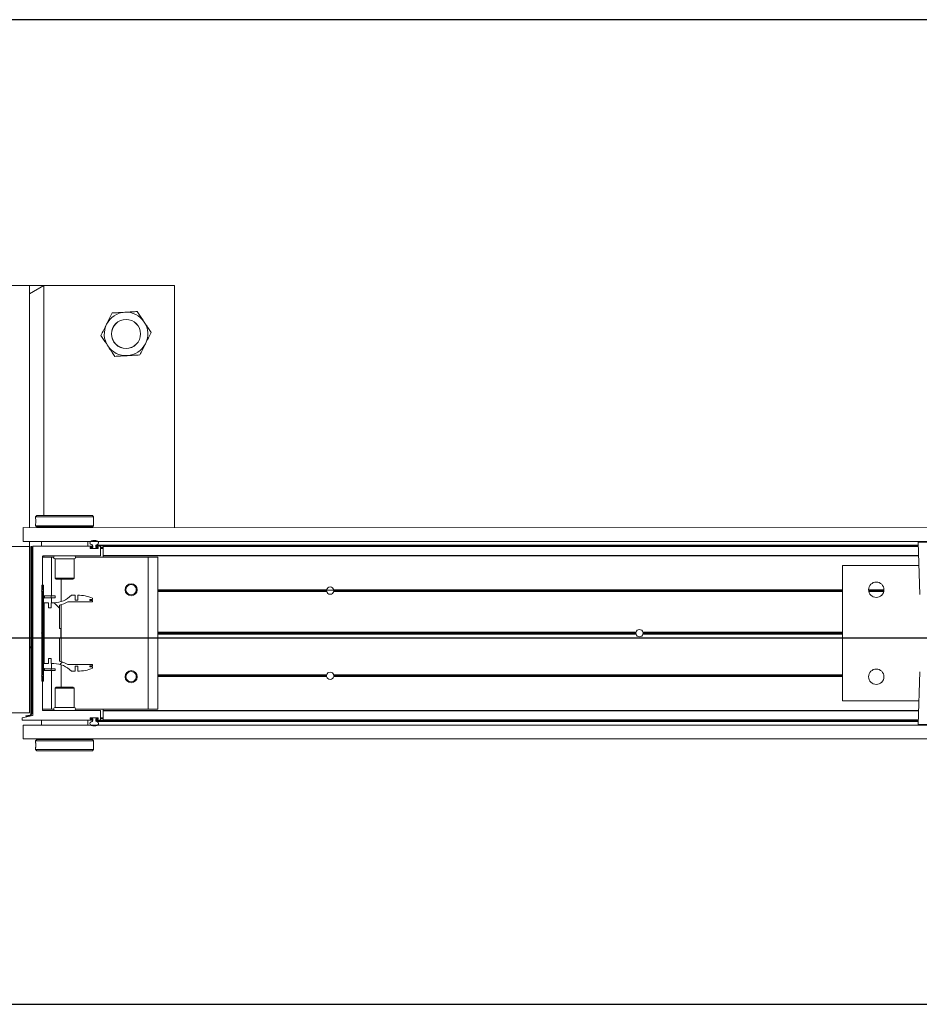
# Model space of a CAD drawing. Header units: feet. Extents: x 0 to 152508, y 0 to 59424.
# Tile 115 of 122: x 152357.22 to 152359.16, y 59421.09 to 59423.21. Entities that reach past the tile are written whole.
import ezdxf

# ---------------------------------------------------------------- set-up
doc = ezdxf.new("R2010")
doc.units = ezdxf.units.FT
doc.header["$LTSCALE"] = 0.05
doc.header["$MEASUREMENT"] = 0
for name, color, linetype, lineweight in [('Bridge plan$0$BR_P_Rail_Object', 251, 'Continuous', 30), ('Bridge plan$0$DR_P_Underdrain', 252, 'Continuous', 13), ('Bridge plan$0$SC_Scratch7', 252, 'Continuous', 0)]:
    doc.layers.add(name, color=color, linetype=linetype, lineweight=lineweight)

# ---------------------------------------------------------------- blocks, each defined once
blk = doc.blocks.new('Bridge plan$0$HIGH ST SCREENWALL_13 PANEL PLAN_2')
at = {"layer": 'Bridge plan$0$SC_Scratch7', "lineweight": 0}
h = blk.add_hatch(dxfattribs=at)
h.set_pattern_fill('ANSI31', color=256, scale=0.01, style=0, pattern_type=2)
h.set_pattern_definition([(44.99814199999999, (-33.95950515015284, -14.22361163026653), (-0.08838530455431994, 0.08839103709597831), [])])
h.paths.add_polyline_path([(-28.34556957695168, -0.1417565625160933, -0.3639702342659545), (-28.3476355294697, -0.1442185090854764), (-28.35617515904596, -0.1457239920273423), (-28.35588579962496, -0.1473653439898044), (-28.34734617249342, -0.1458598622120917, 0.3639702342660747), (-28.34390291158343, -0.1417566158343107), (-28.34389120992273, 0.2189973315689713), (-28.34555787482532, 0.2189973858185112)])
h = blk.add_hatch(dxfattribs=at)
h.set_pattern_fill('ANSI31', color=256, scale=0.01, style=0, pattern_type=2)
h.set_pattern_definition([(44.99814199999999, (-33.96843601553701, -14.22083327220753), (-0.08838530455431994, 0.08839103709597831), [])])
h.paths.add_polyline_path([(-28.31837982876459, -0.07085708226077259), (-28.31837313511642, 0.1355175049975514), (-28.32212312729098, 0.1355176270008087), (-28.32212982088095, -0.07085696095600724)])
h = blk.add_hatch(dxfattribs=at)
h.set_pattern_fill('ANSI38', color=256, scale=0.01, style=0, pattern_type=2)
h.set_pattern_definition([(44.99814199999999, (-33.86855822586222, -14.2249387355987), (-0.08838530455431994, 0.08839103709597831), []), (134.998142, (-33.86855822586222, -14.2249387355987), (-0.2651616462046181, 0.0883967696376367), [0.31249937, -0.18749962])])
h.paths.add_polyline_path([(-28.30730353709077, 0.08698853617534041), (-28.30730318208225, 0.09794652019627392), (-28.31691602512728, 0.09794683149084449), (-28.31692028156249, -0.03328650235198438), (-28.30730743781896, -0.03328681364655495), (-28.3073070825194, -0.02232883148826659), (-28.3016640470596, -0.02232901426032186), (-28.30166440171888, -0.0332869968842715), (-28.29602137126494, -0.03328717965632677, -0.2061892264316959), (-28.25839074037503, -0.0494957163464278), (-28.25035269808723, -0.04949597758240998), (-28.25035234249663, -0.03853799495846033), (-28.24477492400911, -0.03853817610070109), (-28.24477527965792, -0.04949615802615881, 0.09842250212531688), (-28.21275413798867, -0.04313238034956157), (-28.21275405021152, -0.04042569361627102), (-28.21848787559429, -0.04042550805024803), (-28.218487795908, -0.03796488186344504), (-28.21275397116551, -0.03796506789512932), (-28.21275388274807, -0.03525838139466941), (-28.26564464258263, -0.03525666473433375, 0.0857050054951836), (-28.28411177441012, -0.02795414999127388), (-28.28411013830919, 0.0224866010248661), (-28.28082930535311, 0.02248649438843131), (-28.28082866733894, 0.04217149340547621), (-28.28410949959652, 0.04217160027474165), (-28.28410786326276, 0.0926123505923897, 0.0857050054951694), (-28.26564025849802, 0.09991366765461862), (-28.21274949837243, 0.09991195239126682), (-28.21274941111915, 0.1026186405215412), (-28.21848323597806, 0.1026188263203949), (-28.21848315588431, 0.105079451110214), (-28.2127493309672, 0.1050792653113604), (-28.21274924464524, 0.1077859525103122, 0.09842250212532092), (-28.24476997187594, 0.1141518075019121), (-28.24477032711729, 0.1031938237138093), (-28.25034774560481, 0.1031940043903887), (-28.25034738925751, 0.1141519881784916), (-28.25838543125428, 0.1141522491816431, -0.2061892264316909), (-28.29601711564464, 0.09794615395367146), (-28.30166014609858, 0.09794633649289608), (-28.30166050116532, 0.08698835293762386)])
for p, q in [((-28.03637358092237, 0.7814862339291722), (-28.70303891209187, 0.7815078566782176)), ((-28.34887295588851, 0.7814963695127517), (-28.39053953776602, 0.7814977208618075)), ((-28.34887295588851, 0.7814963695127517), (-28.34888987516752, 0.2598307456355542)), ((-28.34887295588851, 0.7814963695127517), (-28.34887352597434, 0.7639182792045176)), ((-28.34887352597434, 0.7639182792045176), (-28.31762301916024, 0.7814953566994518)), ((-28.31762301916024, 0.7814953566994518), (-28.34887295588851, 0.7814963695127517)), ((-28.31762301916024, 0.7814953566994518), (-28.31763910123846, 0.2856662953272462)), ((-28.03639050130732, 0.2598206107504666), (-28.03637358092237, 0.7814862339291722)), ((-28.33545164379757, 0.2831668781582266), (-28.33545174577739, 0.2800390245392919)), ((-28.3329515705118, 0.285666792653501), (-28.33545164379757, 0.2831668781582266)), ((-28.33545164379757, 0.2831668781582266), (-28.21045189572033, 0.283162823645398)), ((-28.3329515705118, 0.285666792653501), (-28.21295181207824, 0.2856628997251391)), ((-28.21045189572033, 0.283162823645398), (-28.21295181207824, 0.2856628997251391)), ((-28.21045199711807, 0.2800337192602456), (-28.21045189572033, 0.283162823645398)), ((-28.36191068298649, 0.2598311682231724), (-28.3619116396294, 0.2303312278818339)), ((-28.36191068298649, 0.2598311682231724), (-24.37233533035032, 0.2597017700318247)), ((-28.33545216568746, 0.2670994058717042), (-28.33545226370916, 0.264052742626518)), ((-28.33545226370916, 0.264052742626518), (-28.33295235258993, 0.2615526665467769)), ((-28.33545226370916, 0.264052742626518), (-28.21045251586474, 0.2640486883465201)), ((-28.33295235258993, 0.2615526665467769), (-28.21295259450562, 0.2615487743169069)), ((-28.32920236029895, 0.2615525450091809), (-28.32920241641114, 0.2598301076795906)), ((-28.21670263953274, 0.259826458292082), (-28.21670258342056, 0.2615488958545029)), ((-28.21295259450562, 0.2615487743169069), (-28.21045251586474, 0.2640486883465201)), ((-28.21078593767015, 0.2739683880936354), (-28.2107752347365, 0.2721592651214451)), ((-28.21045251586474, 0.2640486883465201), (-28.2104524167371, 0.2670978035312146)), ((-28.34889120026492, 0.2189974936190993), (-28.39055778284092, 0.218998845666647)), ((-28.3619116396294, 0.2303312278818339), (-24.37233628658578, 0.2302018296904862)), ((-28.34890282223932, -0.1393351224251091), (-28.34889120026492, 0.2189974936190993)), ((-28.34889083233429, 0.230330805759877), (-28.34889120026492, 0.2189974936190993)), ((-28.34555787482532, 0.2189973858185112), (-28.34556957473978, -0.1417565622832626)), ((-28.34555787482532, 0.2189973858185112), (-28.34389120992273, 0.2189973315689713)), ((-28.34389120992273, 0.2189973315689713), (-28.34390291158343, -0.1417566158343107)), ((-28.3410787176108, 0.2190103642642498), (-28.34109051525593, -0.1447520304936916)), ((-28.21377415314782, 0.2198264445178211), (-28.34025848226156, 0.2198305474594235)), ((-28.32297200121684, 0.2302466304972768), (-28.32297233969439, 0.219829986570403)), ((-28.32297200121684, 0.2302466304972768), (-28.32295338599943, 0.2302466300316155)), ((-28.32295372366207, 0.219829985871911), (-28.32295338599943, 0.2302466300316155)), ((-28.32295338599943, 0.2302466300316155), (-28.22295358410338, 0.2302433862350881)), ((-28.3176408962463, 0.2303297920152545), (-28.31764089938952, 0.2302464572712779)), ((-28.28857845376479, 0.230328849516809), (-28.28857845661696, 0.2302455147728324)), ((-28.25732851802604, 0.2302445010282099), (-28.25732851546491, 0.2303278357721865)), ((-28.22295358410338, 0.2302433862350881), (-28.22295392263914, 0.2198267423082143)), ((-28.22293496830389, 0.2302433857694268), (-28.22293530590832, 0.2198267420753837)), ((-28.21774573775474, 0.2156884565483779), (-28.2177456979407, 0.2169230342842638)), ((-28.20106600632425, 0.2148677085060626), (-28.21692555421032, 0.2148682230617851)), ((-28.21692546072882, 0.2177432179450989), (-28.2137742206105, 0.2177431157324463)), ((-28.21678738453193, 0.216326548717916), (-28.21678740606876, 0.2156598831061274)), ((-28.21595410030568, 0.2148265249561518), (-28.20203745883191, 0.2148260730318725)), ((-28.21232903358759, 0.2171597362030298), (-28.21595402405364, 0.2171598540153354)), ((-28.21295398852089, 0.2185632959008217), (-28.21295397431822, 0.2190062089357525)), ((-28.21232891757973, 0.2207400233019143), (-28.21232903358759, 0.2171597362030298)), ((-28.20566237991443, 0.2171595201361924), (-28.20566226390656, 0.2207398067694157)), ((-28.20222427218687, 0.2171594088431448), (-28.20566237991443, 0.2171595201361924)), ((-28.20566226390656, 0.2207398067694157), (-26.43312958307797, 0.2206823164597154)), ((-28.20503731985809, 0.2190059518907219), (-28.20503733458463, 0.2185630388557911)), ((-28.20439347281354, 0.2224720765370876), (-26.4331900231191, 0.2224146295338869)), ((-28.20421715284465, 0.2177428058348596), (-28.20106591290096, 0.2177427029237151)), ((-28.19606585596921, 0.2198258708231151), (-28.2042170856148, 0.2198261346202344)), ((-28.20222427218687, 0.2171594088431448), (-28.20120405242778, 0.2171593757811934)), ((-28.20120412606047, 0.2148677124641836), (-28.20120410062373, 0.2156593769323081)), ((-28.20120410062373, 0.2156593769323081), (-28.20120407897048, 0.2163260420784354)), ((-28.20120410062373, 0.2156593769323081), (-28.20024626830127, 0.2156593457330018)), ((-28.20120407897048, 0.2163260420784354), (-28.20120405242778, 0.2171593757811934)), ((-28.20120407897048, 0.2163260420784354), (-28.20024575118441, 0.2163260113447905)), ((-28.20120405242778, 0.2171593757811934), (-28.20028067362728, 0.217159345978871)), ((-28.2002457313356, 0.2169224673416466), (-28.20024577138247, 0.2156878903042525)), ((-28.19524629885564, 0.1998258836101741), (-28.19524567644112, 0.219005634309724)), ((-28.19524581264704, 0.2148258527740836), (-28.19003748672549, 0.214825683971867)), ((-28.19524578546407, 0.2156591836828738), (-28.19003746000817, 0.2156590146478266)), ((-28.19524576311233, 0.2163258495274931), (-28.19003743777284, 0.2163256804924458)), ((-28.19524573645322, 0.2171591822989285), (-28.19003741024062, 0.2171590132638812)), ((-28.19003797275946, 0.1998125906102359), (-28.19003735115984, 0.2190054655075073)), ((-28.19003735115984, 0.2190054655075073), (-28.19003732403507, 0.2198256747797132)), ((-26.43306909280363, 0.2189484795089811), (-28.19003735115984, 0.2190054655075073)), ((-26.43309771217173, 0.2197686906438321), (-28.19003732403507, 0.2198256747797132)), ((-26.43341048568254, 0.2287337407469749), (-26.42946351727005, 0.1156021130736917)), ((-26.36712401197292, 0.228731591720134), (-26.43341048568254, 0.2287337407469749)), ((-28.32024844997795, 0.1256634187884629), (-28.32024609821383, 0.1981763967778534)), ((-28.320246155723, 0.1963924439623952), (-28.30128786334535, 0.196391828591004)), ((-28.31942586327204, 0.1989965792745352), (-28.19607965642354, 0.1989925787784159)), ((-28.31764191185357, 0.1989965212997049), (-28.31764199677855, 0.1963923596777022)), ((-28.30129058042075, 0.1126003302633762), (-28.30128786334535, 0.196391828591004)), ((-28.30128786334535, 0.196391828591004), (-28.29658150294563, 0.1963916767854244)), ((-28.29337133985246, 0.1924340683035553), (-28.29337268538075, 0.1509512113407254)), ((-28.25253808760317, 0.1924327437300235), (-28.29337133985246, 0.1924340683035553)), ((-28.25253943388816, 0.1509498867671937), (-28.25253808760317, 0.1924327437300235)), ((-28.24932766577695, 0.1963901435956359), (-28.09295494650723, 0.1963850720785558)), ((-28.19003808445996, 0.1963882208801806), (-28.19003799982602, 0.198992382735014)), ((-28.19003799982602, 0.198992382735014), (-28.19003797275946, 0.1998125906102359)), ((-26.4323708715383, 0.198935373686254), (-28.19003799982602, 0.198992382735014)), ((-26.43239948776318, 0.1997555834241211), (-28.19003797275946, 0.1998125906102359)), ((-28.09296558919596, -0.1317392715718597), (-28.09295494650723, 0.1963850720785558)), ((-28.09295494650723, 0.1963850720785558), (-28.07212165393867, 0.1963843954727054)), ((-28.07213229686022, -0.131739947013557), (-28.07212165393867, 0.1963843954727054)), ((-26.59629186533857, 0.178107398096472), (-26.59630132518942, -0.1135586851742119)), ((-26.4316440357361, 0.1781020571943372), (-26.59629186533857, 0.178107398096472)), ((-28.29337268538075, 0.1509512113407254), (-28.29100071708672, 0.1485790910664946)), ((-28.25253943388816, 0.1509498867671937), (-28.29337268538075, 0.1509512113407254)), ((-28.25491155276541, 0.1485779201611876), (-28.29100071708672, 0.1485790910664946)), ((-28.28045768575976, 0.1003381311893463), (-28.28045612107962, 0.1485787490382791)), ((-28.25491155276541, 0.1485779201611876), (-28.25253943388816, 0.1509498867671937)), ((-28.32212312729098, 0.1355176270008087), (-28.32212982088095, -0.07085696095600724)), ((-28.31837313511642, 0.1355175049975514), (-28.32212312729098, 0.1355176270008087)), ((-28.31837313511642, 0.1355175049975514), (-28.31837982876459, -0.07085708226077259)), ((-28.32274850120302, 0.1239968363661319), (-28.32024844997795, 0.1256634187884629)), ((-28.32024855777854, 0.1223300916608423), (-28.32274850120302, 0.1239968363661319)), ((-28.32025140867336, 0.03445486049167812), (-28.32024855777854, 0.1223300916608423)), ((-28.31595721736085, 0.1126008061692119), (-28.31595733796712, 0.1088508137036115)), ((-28.30194869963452, 0.1088503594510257), (-28.31595733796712, 0.1088508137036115)), ((-28.30194857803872, 0.1126003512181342), (-28.31595721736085, 0.1126008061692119)), ((-28.30194869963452, 0.1088503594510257), (-28.30194857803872, 0.1126003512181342)), ((-28.29361538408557, 0.1088500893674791), (-28.30194869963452, 0.1088503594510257)), ((-28.29361526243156, 0.1126000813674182), (-28.30194857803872, 0.1126003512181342)), ((-28.30129105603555, 0.09794632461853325), (-28.30129070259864, 0.1088503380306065)), ((-28.29361538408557, 0.1088500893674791), (-28.29361526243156, 0.1126000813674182)), ((-28.25034738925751, 0.1141519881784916), (-28.25838543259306, 0.1141522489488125)), ((-28.25034774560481, 0.1031940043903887), (-28.25034738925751, 0.1141519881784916)), ((-28.24476997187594, 0.1141518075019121), (-28.24477032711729, 0.1031938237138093)), ((-28.2127493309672, 0.1050792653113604), (-28.21274924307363, 0.1077859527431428)), ((-28.14069931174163, 0.1256575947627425), (-28.14242963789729, 0.1256576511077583)), ((-28.14050963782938, 0.1239909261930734), (-28.1422686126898, 0.1239909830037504)), ((-28.14005357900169, 0.1223242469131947), (-28.14188472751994, 0.1223243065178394)), ((-28.11694649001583, 0.1223234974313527), (-28.11919430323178, 0.1223235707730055)), ((-28.11656249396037, 0.1239901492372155), (-28.11873813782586, 0.1239902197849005)), ((-28.11640135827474, 0.1256568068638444), (-28.11854835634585, 0.1256568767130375)), ((-27.70806143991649, 0.1223102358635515), (-28.07212405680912, 0.122322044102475)), ((-27.70826949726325, 0.1239769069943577), (-28.07212400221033, 0.12398870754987)), ((-27.70811770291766, 0.1256435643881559), (-28.07212394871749, 0.125655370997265)), ((-27.70818968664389, 0.1252269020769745), (-27.69272638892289, 0.1252264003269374)), ((-26.59629367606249, 0.1222741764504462), (-27.69285482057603, 0.1223097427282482)), ((-26.59629356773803, 0.1256075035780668), (-27.69279834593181, 0.1256430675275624)), ((-26.59629362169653, 0.1239408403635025), (-27.69264666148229, 0.1239763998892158)), ((-26.50684065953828, 0.1256046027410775), (-26.53991342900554, 0.1256056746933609)), ((-26.50696718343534, 0.1239379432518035), (-26.53978701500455, 0.1239390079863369)), ((-26.50726618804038, 0.1222712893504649), (-26.53948811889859, 0.122272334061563)), ((-28.31691602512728, 0.09794683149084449), (-28.31692028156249, -0.03328650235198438)), ((-28.30730318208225, 0.09794652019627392), (-28.31691602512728, 0.09794683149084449)), ((-28.30730353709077, 0.08698853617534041), (-28.30730318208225, 0.09794652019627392)), ((-28.30166050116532, 0.08698835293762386), (-28.30730353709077, 0.08698853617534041)), ((-28.30166014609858, 0.09794633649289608), (-28.30166050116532, 0.08698835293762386)), ((-28.29601711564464, 0.09794615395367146), (-28.30166014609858, 0.09794633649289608)), ((-28.28410949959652, 0.04217160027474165), (-28.28410786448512, 0.09261235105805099)), ((-28.28046187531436, -0.02883866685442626), (-28.28045790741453, 0.09349662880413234)), ((-28.26564025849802, 0.09991366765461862), (-28.21274949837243, 0.09991195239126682)), ((-28.24477032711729, 0.1031938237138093), (-28.25034774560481, 0.1031940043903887)), ((-28.21848323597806, 0.1026188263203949), (-28.21848315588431, 0.105079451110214)), ((-28.21274941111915, 0.1026186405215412), (-28.21848323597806, 0.1026188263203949)), ((-28.21848315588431, 0.105079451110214), (-28.2127493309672, 0.1050792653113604)), ((-28.21274949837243, 0.09991195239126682), (-28.21274941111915, 0.1026186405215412)), ((-28.32237606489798, 0.03233034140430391), (-28.32025140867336, 0.03445486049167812)), ((-28.32025154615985, 0.03020568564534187), (-28.32237606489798, 0.03233034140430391)), ((-28.32025439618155, -0.05766954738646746), (-28.32025154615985, 0.03020568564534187)), ((-28.28411177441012, -0.02795414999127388), (-28.28411013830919, 0.0224866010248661)), ((-28.28411013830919, 0.0224866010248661), (-28.28082930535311, 0.02248649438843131)), ((-28.28082866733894, 0.04217149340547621), (-28.28410949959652, 0.04217160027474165)), ((-28.28082930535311, 0.02248649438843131), (-28.28082866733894, 0.04217149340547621)), ((-27.04131383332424, 0.0301642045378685), (-28.07212704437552, 0.03019763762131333)), ((-27.04160820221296, 0.0322888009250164), (-28.07212697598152, 0.03232222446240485)), ((-27.04131369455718, 0.03441337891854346), (-28.07212690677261, 0.03444681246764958)), ((-26.59629666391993, 0.03014977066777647), (-27.02627774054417, 0.03016371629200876)), ((-26.59629652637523, 0.03439894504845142), (-27.02627760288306, 0.03441289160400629)), ((-26.5962965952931, 0.03227435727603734), (-27.02598323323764, 0.03228829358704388)), ((-28.3455648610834, 0.003581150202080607), (-28.34889829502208, 0.0002479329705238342)), ((-28.34108555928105, 0.00806016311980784), (-28.34389814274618, 0.005247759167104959)), ((-28.31692028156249, -0.03328650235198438), (-28.30730743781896, -0.03328681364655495)), ((-28.30730743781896, -0.03328681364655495), (-28.3073070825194, -0.02232883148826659)), ((-28.3073070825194, -0.02232883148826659), (-28.3016640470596, -0.02232901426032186)), ((-28.3016640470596, -0.02232901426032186), (-28.30166440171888, -0.0332869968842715)), ((-28.30166440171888, -0.0332869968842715), (-28.29602137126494, -0.03328718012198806)), ((-28.30129566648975, -0.04419102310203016), (-28.30129531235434, -0.03328700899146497)), ((-28.28046366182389, -0.08392078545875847), (-28.280462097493, -0.03568016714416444)), ((-28.21275388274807, -0.03525838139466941), (-28.26564464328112, -0.03525666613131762)), ((-28.25035269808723, -0.04949597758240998), (-28.25035234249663, -0.03853799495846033)), ((-28.25035234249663, -0.03853799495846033), (-28.24477492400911, -0.03853817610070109)), ((-28.24477492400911, -0.03853817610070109), (-28.24477527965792, -0.04949615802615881)), ((-28.21848787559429, -0.04042550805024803), (-28.218487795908, -0.03796488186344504)), ((-28.21275405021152, -0.04042569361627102), (-28.21848787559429, -0.04042550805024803)), ((-28.218487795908, -0.03796488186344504), (-28.21275397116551, -0.03796506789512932)), ((-28.21275413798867, -0.04313238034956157), (-28.21275405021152, -0.04042569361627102)), ((-28.21275397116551, -0.03796506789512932), (-28.21275388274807, -0.03525838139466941)), ((-28.32275444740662, -0.05933613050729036), (-28.32025439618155, -0.05766954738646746)), ((-28.32025450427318, -0.06100287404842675), (-28.32275444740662, -0.05933613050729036)), ((-28.32025685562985, -0.1335158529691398), (-28.32025450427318, -0.06100287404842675)), ((-28.31596230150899, -0.04419054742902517), (-28.3159624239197, -0.04794054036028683)), ((-28.3159624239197, -0.04794054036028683), (-28.30195378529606, -0.04794099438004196)), ((-28.31596230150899, -0.04419054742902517), (-28.30195366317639, -0.04419100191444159)), ((-28.30195366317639, -0.04419100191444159), (-28.30195378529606, -0.04794099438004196)), ((-28.30195378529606, -0.04794099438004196), (-28.29362046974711, -0.04794126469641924)), ((-28.30195366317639, -0.04419100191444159), (-28.29362034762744, -0.04419127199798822)), ((-28.301298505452, -0.1317325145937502), (-28.30129578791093, -0.04794101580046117)), ((-28.29362034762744, -0.04419127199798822), (-28.29362046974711, -0.04794126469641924)), ((-28.25839074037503, -0.0494957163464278), (-28.25035269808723, -0.04949597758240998)), ((-28.14070536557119, -0.06100869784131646), (-28.14243569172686, -0.0610086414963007)), ((-28.14051558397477, -0.05934204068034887), (-28.14227455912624, -0.05934198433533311)), ((-28.14005941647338, -0.05767539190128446), (-28.14189056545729, -0.05767533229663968)), ((-28.11695232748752, -0.0576761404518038), (-28.11920014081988, -0.05767606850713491)), ((-28.11656844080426, -0.05934281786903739), (-28.11874408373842, -0.05934274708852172)), ((-28.11640741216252, -0.06100948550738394), (-28.11855441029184, -0.06100941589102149)), ((-27.70812375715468, -0.06102272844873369), (-28.07213000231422, -0.06101092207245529)), ((-27.70827544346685, -0.05935606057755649), (-28.0721299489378, -0.05934425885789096)), ((-27.7080672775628, -0.05768940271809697), (-28.07212989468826, -0.05767759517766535)), ((-26.59629951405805, -0.05772546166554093), (-27.69286065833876, -0.05768989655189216)), ((-26.59629962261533, -0.06105878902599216), (-27.69280440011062, -0.0610232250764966)), ((-26.59629956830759, -0.05939212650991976), (-27.69265260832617, -0.05935656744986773)), ((-26.42946892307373, -0.05106422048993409), (-26.43342322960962, -0.1641955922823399)), ((-28.32212982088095, -0.07085696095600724), (-28.31837982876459, -0.07085708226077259)), ((-28.2910082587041, -0.08392044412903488), (-28.29338038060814, -0.0862924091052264)), ((-28.2910082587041, -0.08392044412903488), (-28.25491909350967, -0.08392161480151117)), ((-28.25254712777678, -0.0862937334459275), (-28.25491909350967, -0.08392161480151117)), ((-28.29338038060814, -0.0862924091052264), (-28.29338172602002, -0.1277752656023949)), ((-28.29338038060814, -0.0862924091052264), (-28.25254712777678, -0.0862937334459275)), ((-28.25254847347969, -0.1277765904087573), (-28.25254712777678, -0.0862937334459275)), ((-26.59630132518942, -0.1135586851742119), (-26.43165349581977, -0.1135640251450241)), ((-28.39056940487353, -0.1393337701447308), (-28.34890282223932, -0.1393351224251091)), ((-28.34109051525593, -0.1447520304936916), (-28.36452814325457, -0.1501679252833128)), ((-28.3476355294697, -0.1442185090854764), (-28.35617515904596, -0.1457239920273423)), ((-28.35588579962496, -0.1473653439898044), (-28.35617515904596, -0.1457239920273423)), ((-28.34734616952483, -0.1458598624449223), (-28.35588579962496, -0.1473653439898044)), ((-28.32025679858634, -0.1317318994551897), (-28.301298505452, -0.1317325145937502)), ((-28.19607734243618, -0.1343400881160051), (-28.31943667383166, -0.1343360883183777)), ((-28.301298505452, -0.1317325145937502), (-28.29659214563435, -0.1317326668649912)), ((-28.29338172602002, -0.1277752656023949), (-28.25254847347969, -0.1277765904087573)), ((-28.24933830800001, -0.131734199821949), (-28.09296558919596, -0.1317392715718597)), ((-28.19525778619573, -0.1543531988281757), (-28.19525716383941, -0.1351603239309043)), ((-28.19004946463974, -0.1544855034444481), (-28.19004883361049, -0.1350283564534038)), ((-28.19004883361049, -0.1350283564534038), (-28.19004881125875, -0.1343402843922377)), ((-26.43240573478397, -0.1350853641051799), (-28.19004883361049, -0.1350283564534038)), ((-28.19004881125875, -0.1343402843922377), (-28.19004872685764, -0.1317361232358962)), ((-26.43238168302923, -0.134397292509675), (-28.19004881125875, -0.1343402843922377)), ((-28.09296558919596, -0.1317392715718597), (-28.07213229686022, -0.131739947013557)), ((-28.36452814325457, -0.1501679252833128), (-28.36452830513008, -0.1551679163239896)), ((-28.36452830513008, -0.1551679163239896), (-28.21378631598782, -0.1551728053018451)), ((-28.36192449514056, -0.1660013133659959), (-28.3619254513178, -0.1955012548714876)), ((-28.36192449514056, -0.1660013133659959), (-24.37234914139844, -0.1661307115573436)), ((-28.32296622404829, -0.1655859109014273), (-28.32296588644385, -0.155169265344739)), ((-28.22296642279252, -0.1655891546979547), (-28.32296622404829, -0.1655859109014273)), ((-28.28859129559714, -0.1655870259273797), (-28.28859130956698, -0.1660036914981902)), ((-28.25734136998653, -0.166004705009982), (-28.25734135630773, -0.1655880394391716)), ((-28.22296608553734, -0.1551725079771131), (-28.22296642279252, -0.1655891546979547)), ((-28.21775767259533, -0.1522691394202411), (-28.21775763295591, -0.1510345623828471)), ((-28.21378624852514, -0.1530894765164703), (-28.21693748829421, -0.1530893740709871)), ((-28.21693739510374, -0.1502143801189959), (-28.20107784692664, -0.150214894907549)), ((-28.21679929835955, -0.1510060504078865), (-28.21679932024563, -0.1516727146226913)), ((-28.2020493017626, -0.1501731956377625), (-28.21596593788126, -0.1501727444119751)), ((-28.2157791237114, -0.1525060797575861), (-28.2123410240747, -0.1525061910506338)), ((-28.21296608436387, -0.1543526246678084), (-28.21296606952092, -0.1539097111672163)), ((-28.2123410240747, -0.1525061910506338), (-28.21234114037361, -0.1560864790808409)), ((-28.20567448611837, -0.1560866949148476), (-28.2056743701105, -0.1525064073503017)), ((-28.20567448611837, -0.1560866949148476), (-26.43314180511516, -0.1561441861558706)), ((-28.2056743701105, -0.1525064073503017), (-28.2020493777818, -0.1525065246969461)), ((-28.20504941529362, -0.1539099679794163), (-28.20504943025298, -0.1543528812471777)), ((-28.20440580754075, -0.1578190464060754), (-26.43320235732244, -0.1578764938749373)), ((-28.20422924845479, -0.1551731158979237), (-28.19607801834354, -0.1551733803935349)), ((-28.20107794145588, -0.1530898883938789), (-28.20422918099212, -0.153089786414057)), ((-28.2020493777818, -0.1525065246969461), (-28.20121604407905, -0.1525065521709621)), ((-28.20121604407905, -0.1525065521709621), (-28.20121601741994, -0.1516732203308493)), ((-28.20121604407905, -0.1525065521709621), (-28.20029266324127, -0.1525065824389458)), ((-28.20121601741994, -0.1516732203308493), (-28.20121599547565, -0.1510065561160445)), ((-28.20121601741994, -0.1516732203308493), (-28.20025768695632, -0.1516732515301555)), ((-28.20121599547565, -0.1510065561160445), (-28.20121596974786, -0.1502148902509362)), ((-28.20121599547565, -0.1510065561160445), (-28.20025816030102, -0.1510065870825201)), ((-28.20025766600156, -0.1510351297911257), (-28.20025770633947, -0.1522697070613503)), ((-28.19525772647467, -0.152506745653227), (-28.19004940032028, -0.152506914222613)), ((-28.19525769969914, -0.1516734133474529), (-28.19004937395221, -0.1516735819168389)), ((-28.19525767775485, -0.1510067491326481), (-28.19004935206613, -0.1510069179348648)), ((-28.19525765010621, -0.1501734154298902), (-28.19004932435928, -0.1501735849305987)), ((-28.19004948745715, -0.1551735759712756), (-28.19004946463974, -0.1544855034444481)), ((-26.43310987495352, -0.1552305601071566), (-28.19004948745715, -0.1551735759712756)), ((-26.43308582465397, -0.154542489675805), (-28.19004946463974, -0.1544855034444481)), ((-26.43342322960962, -0.1641955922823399), (-26.30085028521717, -0.1641998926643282)), ((-26.30248975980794, -0.1658975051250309), (-26.43178387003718, -0.1658933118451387)), ((-28.3619254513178, -0.1955012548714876), (-24.37235009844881, -0.195630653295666)), ((-28.33546729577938, -0.199391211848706), (-28.33546739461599, -0.2024403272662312)), ((-28.33296722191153, -0.1968912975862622), (-28.33546729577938, -0.199391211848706)), ((-28.21046754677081, -0.199395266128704), (-28.33546729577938, -0.199391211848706)), ((-28.33513387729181, -0.2093109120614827), (-28.33514457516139, -0.2075017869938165)), ((-28.21296746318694, -0.1968951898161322), (-28.33296722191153, -0.1968912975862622)), ((-28.32921718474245, -0.1955023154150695), (-28.3292172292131, -0.1968914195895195)), ((-28.21671745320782, -0.1968950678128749), (-28.21671740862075, -0.1955059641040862)), ((-28.21046754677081, -0.199395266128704), (-28.21296746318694, -0.1968951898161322)), ((-28.21046764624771, -0.2024419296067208), (-28.21046754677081, -0.199395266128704)), ((-28.3354678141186, -0.2153762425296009), (-28.33546791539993, -0.218505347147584)), ((-28.33546791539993, -0.218505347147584), (-28.33296800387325, -0.2210054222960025)), ((-28.21046816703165, -0.2185094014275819), (-28.33546791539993, -0.218505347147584)), ((-28.21296824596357, -0.2210093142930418), (-28.33296800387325, -0.2210054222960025)), ((-28.21296824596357, -0.2210093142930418), (-28.21046816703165, -0.2185094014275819)), ((-28.21046816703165, -0.2185094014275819), (-28.21046806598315, -0.2153815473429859))]:
    blk.add_line(p, q, dxfattribs=at)
for centre, radius in [((-28.14054341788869, 0.677323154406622), 0.03141660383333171), ((-28.14054341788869, 0.677323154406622), 0.03124993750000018), ((-28.12941548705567, 0.1260738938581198), 0.01302080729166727), ((-26.52337703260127, 0.126021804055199), 0.01654163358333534), ((-28.12942156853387, -0.0614257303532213), 0.01302080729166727), ((-26.52338311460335, -0.0614778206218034), 0.01654163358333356)]:
    blk.add_circle(centre, radius, dxfattribs=at)
for centre, radius, start, end in [((-28.14054341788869, 0.677323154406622), 0.04687490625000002, 93.33381642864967, 153.3338164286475), ((-28.14054341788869, 0.677323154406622), 0.04687490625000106, 33.33381642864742, 93.33381642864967), ((-28.14054341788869, 0.677323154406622), 0.04687490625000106, 333.3338164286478, 33.33381642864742), ((-28.14054341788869, 0.677323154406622), 0.04687490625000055, 153.3338164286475, 213.3338164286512), ((-28.14054341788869, 0.677323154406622), 0.04687490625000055, 213.3338164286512, 273.3338164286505), ((-28.14054341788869, 0.677323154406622), 0.04687490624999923, 273.3338164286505, 333.3338164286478), ((-28.39776967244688, 0.2736115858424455), 0.06265684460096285, 354.0342443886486, 5.887848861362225), ((-28.34025850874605, 0.2190103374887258), 0.0008202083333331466, 89.99814166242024, 179.9981416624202), ((-28.21692552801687, 0.2156884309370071), 0.0008202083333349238, 179.9981416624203, 269.9981416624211), ((-28.21692548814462, 0.2169230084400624), 0.0008202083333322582, 89.99814166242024, 179.9981416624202), ((-28.21595407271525, 0.2156598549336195), 0.0008333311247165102, 179.9981031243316, 269.9981416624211), ((-28.21595405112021, 0.2163265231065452), 0.0008333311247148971, 89.9981416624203, 179.9981776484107), ((-28.21377419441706, 0.2185633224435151), 0.0008202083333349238, 269.9981416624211, 359.9981416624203), ((-28.21377417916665, 0.2190062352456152), 0.0008202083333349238, 359.9981416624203, 89.9981416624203), ((-28.21414592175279, 0.2207400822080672), 0.001817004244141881, 359.9981416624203, 72.4356820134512), ((-28.20384525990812, 0.2207397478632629), 0.001817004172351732, 107.5606011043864, 179.9981433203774), ((-28.20421712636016, 0.2185630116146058), 0.0008202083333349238, 179.9981416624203, 269.9981416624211), ((-28.20421711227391, 0.2190059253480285), 0.0008202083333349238, 89.9981416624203, 179.9981416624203), ((-28.20222430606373, 0.2161182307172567), 0.001041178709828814, 11.51323150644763, 89.9981416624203), ((-28.20203743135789, 0.215659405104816), 0.0008333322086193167, 269.9981416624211, 359.9980818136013), ((-28.20106597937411, 0.2156879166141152), 0.0008202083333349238, 269.9981416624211, 359.9981416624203), ((-28.20106593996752, 0.2169224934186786), 0.0008202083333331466, 359.9981416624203, 89.99814166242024), ((-28.19606588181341, 0.2190056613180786), 0.0008202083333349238, 359.9981416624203, 89.9981416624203), ((-26.43177106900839, 0.228790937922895), 0.001640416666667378, 115.734717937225, 181.9981416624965), ((-28.31942588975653, 0.1981763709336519), 0.0008202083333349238, 89.9981416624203, 179.9981416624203), ((-28.29337123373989, 0.195714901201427), 0.003280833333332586, 89.99814166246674, 269.9981416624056), ((-28.2525379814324, 0.1957135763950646), 0.003280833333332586, 269.9981416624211, 89.99814166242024), ((-28.19607962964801, 0.1998259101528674), 0.0008333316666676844, 269.9981416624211, 359.9981416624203), ((-28.12962381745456, 0.1260739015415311), 0.01108331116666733, 357.843657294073, 182.1526260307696), ((-27.7004580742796, 0.1241057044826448), 0.007812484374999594, 11.34889256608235, 168.6473907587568), ((-28.31595741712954, 0.1064341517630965), 0.002416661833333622, 89.9981416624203, 179.9981416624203), ((-28.31595741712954, 0.1064341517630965), 0.006166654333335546, 89.9981416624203, 113.0704114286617), ((-28.29601543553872, 0.1497369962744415), 0.05179084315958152, 269.9981416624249, 316.6001438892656), ((-28.24477268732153, 0.03042189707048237), 0.08372991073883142, 67.51378105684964, 89.9981416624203), ((-28.12962381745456, 0.1260739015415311), 0.01108331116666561, 182.1526260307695, 190.8324766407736), ((-28.12962381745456, 0.1260739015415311), 0.01108331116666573, 190.8324766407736, 199.7742688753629), ((-28.12962381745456, 0.1260739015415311), 0.01108331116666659, 199.7742688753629, 340.2220144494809), ((-28.12962381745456, 0.1260739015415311), 0.01108331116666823, 340.2220144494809, 349.1638066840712), ((-28.12962381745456, 0.1260739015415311), 0.01108331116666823, 349.1638066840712, 357.843657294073), ((-27.7004580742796, 0.1241057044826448), 0.007812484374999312, 168.6473907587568, 180.9446345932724), ((-27.7004580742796, 0.1241057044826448), 0.00781248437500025, 180.9446345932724, 193.2865001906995), ((-27.7004580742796, 0.1241057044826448), 0.007812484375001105, 193.2865001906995, 346.7097831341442), ((-27.7004580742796, 0.1241057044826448), 0.007812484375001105, 346.7097831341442, 359.0516487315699), ((-27.7004580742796, 0.1241057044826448), 0.007812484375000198, 359.0516487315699, 11.3488925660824), ((-28.29601543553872, 0.1497369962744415), 0.05835250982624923, 281.7746374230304, 301.3688958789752), ((-27.03379571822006, 0.03228854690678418), 0.007812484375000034, 164.2179419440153, 179.9981416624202), ((-27.03379571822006, 0.03228854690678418), 0.007812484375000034, 179.9981416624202, 195.7783413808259), ((-27.03379571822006, 0.03228854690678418), 0.007812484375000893, 195.7783413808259, 344.217941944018), ((-27.03379571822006, 0.03228854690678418), 0.007812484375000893, 15.7783413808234, 164.2179419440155), ((-27.03379571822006, 0.03228854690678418), 0.007812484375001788, 344.217941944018, 359.9981416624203), ((-27.03379571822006, 0.03228854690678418), 0.007812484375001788, 359.9981416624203, 15.7783413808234), ((-28.31596222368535, -0.04177388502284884), 0.002416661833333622, 179.9981416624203, 269.9981416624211), ((-28.29602305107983, -0.08507802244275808), 0.05179084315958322, 43.39613943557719, 89.99814166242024), ((-28.29602305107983, -0.08507802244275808), 0.05835250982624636, 58.62738744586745, 78.22164590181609), ((-28.31596222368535, -0.04177388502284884), 0.006166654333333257, 246.9258718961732, 269.9981416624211), ((-28.2447725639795, 0.03423375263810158), 0.08372991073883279, 269.9981416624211, 292.4825022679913), ((-28.12962989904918, -0.06142572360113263), 0.0110833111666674, 177.8436572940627, 2.152626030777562), ((-28.12962989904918, -0.06142572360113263), 0.01108331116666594, 169.1638066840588, 177.8436572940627), ((-28.12962989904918, -0.06142572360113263), 0.01108331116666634, 160.2220144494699, 169.1638066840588), ((-28.12962989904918, -0.06142572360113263), 0.01108331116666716, 19.77426887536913, 160.2220144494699), ((-28.12962989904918, -0.06142572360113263), 0.01108331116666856, 10.83247664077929, 19.77426887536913), ((-28.12962989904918, -0.06142572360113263), 0.01108331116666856, 2.152626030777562, 10.83247664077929), ((-27.70046402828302, -0.05948536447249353), 0.007812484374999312, 179.051648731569, 191.3488925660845), ((-27.70046402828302, -0.05948536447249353), 0.00781248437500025, 166.7097831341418, 179.051648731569), ((-27.70046402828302, -0.05948536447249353), 0.007812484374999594, 191.3488925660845, 348.6473907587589), ((-27.70046402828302, -0.05948536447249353), 0.007812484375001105, 13.28650019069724, 166.7097831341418), ((-27.70046402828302, -0.05948536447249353), 0.007812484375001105, 0.9446345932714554, 13.28650019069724), ((-27.70046402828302, -0.05948536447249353), 0.007812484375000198, 348.6473907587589, 0.9446345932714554), ((-28.34806957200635, -0.1417564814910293), 0.002499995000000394, 279.9981416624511, 359.9981416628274), ((-28.34806957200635, -0.1417564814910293), 0.004166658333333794, 279.9981416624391, 359.9981416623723), ((-28.31943664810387, -0.1335158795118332), 0.0008202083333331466, 179.9981416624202, 269.998141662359), ((-28.29338183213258, -0.1310560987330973), 0.00328083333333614, 89.99814166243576, 269.9981416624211), ((-28.25254858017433, -0.1310574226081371), 0.00328083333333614, 269.9981416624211, 89.99814166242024), ((-28.19607736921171, -0.1351602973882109), 0.0008202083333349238, 359.9981416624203, 89.9981416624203), ((-28.21693746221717, -0.1522691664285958), 0.0008202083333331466, 179.9981416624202, 269.9981416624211), ((-28.21693742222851, -0.1510345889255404), 0.0008202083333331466, 89.99814166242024, 179.9981416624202), ((-28.21577909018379, -0.1514649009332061), 0.001041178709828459, 191.5132315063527, 269.9981416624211), ((-28.21596596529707, -0.1510060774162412), 0.0008333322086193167, 89.9981416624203, 179.9980818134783), ((-28.2137862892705, -0.1543525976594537), 0.0008202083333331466, 269.9981416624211, 359.9981416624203), ((-28.21378627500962, -0.1539096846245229), 0.0008202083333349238, 359.9981416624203, 89.9981416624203), ((-28.21415814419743, -0.1560864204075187), 0.001817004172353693, 287.5606011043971, 359.9981433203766), ((-28.20385748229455, -0.1560867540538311), 0.001817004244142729, 179.9981416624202, 252.4356820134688), ((-28.20422922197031, -0.1543529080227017), 0.0008202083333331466, 179.9981416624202, 269.9981416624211), ((-28.20422920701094, -0.1539099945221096), 0.0008202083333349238, 89.9981416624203, 179.9981416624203), ((-28.20204935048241, -0.1516731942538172), 0.0008333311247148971, 269.9981416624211, 359.9981776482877), ((-28.20204932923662, -0.1510065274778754), 0.000833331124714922, 359.9981031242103, 89.99814166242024), ((-28.20107791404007, -0.152269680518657), 0.0008202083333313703, 269.9981416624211, 359.9981416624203), ((-28.20107787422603, -0.1510351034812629), 0.0008202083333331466, 359.9981416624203, 89.99814166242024), ((-28.19607799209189, -0.1543531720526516), 0.0008202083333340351, 269.9981416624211, 359.9981416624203), ((-26.43178381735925, -0.1642528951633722), 0.00164041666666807, 177.9981416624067, 269.9981416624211), ((-28.1481501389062, -0.2089541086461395), 0.06265684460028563, 174.0342443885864, 185.8878488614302)]:
    blk.add_arc(centre, radius, start, end, dxfattribs=at)
for centre, major_axis, ratio, start_param, end_param in [((-28.20899538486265, 0.2270601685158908), (-0.009374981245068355, 3.040691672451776e-07), 0.5617178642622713, 2.083904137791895, 7.340873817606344), ((-28.20900801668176, -0.1624068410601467), (0.009374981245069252, -3.040691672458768e-07), 0.5617178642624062, 2.083904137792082, 7.340873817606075)]:
    blk.add_ellipse(centre, major_axis=major_axis, ratio=ratio, start_param=start_param, end_param=end_param, dxfattribs=at)
for points, knots in [([(-28.18243254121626, 0.698360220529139), (-28.18214459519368, 0.6989335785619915), (-28.17996438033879, 0.7032748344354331), (-28.17585374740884, 0.711459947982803), (-28.17215374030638, 0.7188274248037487), (-28.17028678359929, 0.7225449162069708)], [0, 0, 0, 0, 0.07010265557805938, 0.5307909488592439, 1, 1, 1, 1]), ([(-28.17028678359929, 0.7225449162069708), (-28.16589903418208, 0.7228005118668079), (-28.15704308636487, 0.7233163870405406), (-28.14788831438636, 0.7238496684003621), (-28.14326934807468, 0.7241187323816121)], [0, 0, 0, 0, 0.4954579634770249, 1, 1, 1, 1]), ([(-28.14326934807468, 0.7241187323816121), (-28.14262883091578, 0.7241560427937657), (-28.13777908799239, 0.7244385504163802), (-28.12863525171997, 0.7249711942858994), (-28.12040482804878, 0.7254506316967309), (-28.11625190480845, 0.7256925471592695)], [0, 0, 0, 0, 0.07010265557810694, 0.5307909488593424, 1, 1, 1, 1]), ([(-28.11625190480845, 0.7256925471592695), (-28.11435151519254, 0.7228031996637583), (-28.11053159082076, 0.7169953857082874), (-28.10552814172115, 0.7093881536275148), (-28.10246188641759, 0.7047262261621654), (-28.10138022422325, 0.703081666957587)], [0, 0, 0, 0, 0.3905333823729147, 0.7850020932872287, 1, 1, 1, 1]), ([(-28.10138022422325, 0.703081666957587), (-28.09935659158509, 0.7000049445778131), (-28.09527738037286, 0.693802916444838), (-28.09032664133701, 0.6862758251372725), (-28.08742740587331, 0.6818678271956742), (-28.08650854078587, 0.68047078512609)], [0, 0, 0, 0, 0.4020739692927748, 0.810497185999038, 1, 1, 1, 1]), ([(-28.19457829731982, 0.6741755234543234), (-28.19260577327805, 0.6781032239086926), (-28.18862455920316, 0.6860306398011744), (-28.18450901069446, 0.6942255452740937), (-28.18243254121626, 0.698360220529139)], [0, 0, 0, 0, 0.4954579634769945, 1, 1, 1, 1]), ([(-28.08650854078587, 0.68047078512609), (-28.08848106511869, 0.6765430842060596), (-28.09246227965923, 0.6686156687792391), (-28.09657782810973, 0.6604207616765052), (-28.0986542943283, 0.6562860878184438)], [0, 0, 0, 0, 0.4954579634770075, 1, 1, 1, 1]), ([(-28.17970661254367, 0.6515646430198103), (-28.18078827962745, 0.65320920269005), (-28.18383282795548, 0.6578381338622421), (-28.18883648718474, 0.6654456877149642), (-28.19265674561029, 0.6712540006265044), (-28.19457829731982, 0.6741755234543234)], [0, 0, 0, 0, 0.2149974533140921, 0.6051517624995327, 1, 1, 1, 1]), ([(-28.16483493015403, 0.6289537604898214), (-28.16575379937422, 0.6303508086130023), (-28.1686241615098, 0.6347149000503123), (-28.17357370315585, 0.642240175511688), (-28.17765297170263, 0.6484422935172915), (-28.17970661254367, 0.6515646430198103)], [0, 0, 0, 0, 0.189503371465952, 0.5919695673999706, 1, 1, 1, 1]), ([(-28.0986542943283, 0.6562860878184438), (-28.09894223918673, 0.6557127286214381), (-28.10112245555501, 0.6513714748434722), (-28.10523308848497, 0.6431863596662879), (-28.10893309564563, 0.6358188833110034), (-28.11080004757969, 0.6321013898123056)], [0, 0, 0, 0, 0.07010265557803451, 0.5307909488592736, 1, 1, 1, 1]), ([(-28.13781749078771, 0.6305275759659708), (-28.13845800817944, 0.6304902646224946), (-28.14330775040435, 0.6302077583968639), (-28.1524515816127, 0.6296751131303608), (-28.16068200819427, 0.6291956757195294), (-28.16483493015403, 0.6289537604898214)], [0, 0, 0, 0, 0.07010265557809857, 0.5307909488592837, 1, 1, 1, 1]), ([(-28.11080004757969, 0.6321013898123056), (-28.11518780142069, 0.6318457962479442), (-28.1240437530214, 0.6313299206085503), (-28.13319852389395, 0.6307966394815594), (-28.13781749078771, 0.6305275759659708)], [0, 0, 0, 0, 0.4954579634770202, 1, 1, 1, 1]), ([(-28.21079221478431, 0.2736057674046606), (-28.2107845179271, 0.2743352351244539), (-28.21076912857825, 0.275794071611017), (-28.21066135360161, 0.2777442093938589), (-28.21054446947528, 0.2792046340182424), (-28.21046031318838, 0.2800372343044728), (-28.21046045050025, 0.2800347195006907), (-28.21046050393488, 0.2800337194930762)], [0, 0, 0, 0, 0.2140444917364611, 0.4280607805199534, 0.6428083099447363, 0.8580379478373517, 1, 1, 1, 1]), ([(-28.21045266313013, 0.2670978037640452), (-28.21045258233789, 0.2670969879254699), (-28.2104402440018, 0.2669751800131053), (-28.21048500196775, 0.2674033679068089), (-28.21058035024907, 0.2684081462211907), (-28.21070171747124, 0.2700851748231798), (-28.21078037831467, 0.2719097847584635), (-28.21078884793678, 0.2731237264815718), (-28.21079221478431, 0.2736057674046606)], [0, 0, 0, 0, 0.001442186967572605, 0.2150715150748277, 0.4286732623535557, 0.6432687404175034, 0.8583464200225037, 1, 1, 1, 1]), ([(-28.33546714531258, -0.2024403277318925), (-28.33546723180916, -0.2024395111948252), (-28.33547956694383, -0.2023177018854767), (-28.33543480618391, -0.2027458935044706), (-28.33533946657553, -0.2037506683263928), (-28.33521809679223, -0.2054276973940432), (-28.33513943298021, -0.2072523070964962), (-28.33513096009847, -0.2084662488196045), (-28.33512759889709, -0.2089482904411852)], [0, 0, 0, 0, 0.001442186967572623, 0.2150715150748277, 0.4286732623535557, 0.6432687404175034, 0.8583464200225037, 1, 1, 1, 1]), ([(-28.33512759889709, -0.2089482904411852), (-28.33513529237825, -0.2096777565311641), (-28.33515068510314, -0.2111365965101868), (-28.3352584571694, -0.2130867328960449), (-28.33537534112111, -0.2145471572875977), (-28.33545950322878, -0.2153797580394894), (-28.33545936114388, -0.2153772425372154), (-28.3354593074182, -0.2153762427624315)], [0, 0, 0, 0, 0.2140444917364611, 0.4280607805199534, 0.6428083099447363, 0.8580379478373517, 1, 1, 1, 1])]:
    blk.add_open_spline(points, degree=3, knots=knots, dxfattribs=at)
blk = doc.blocks.new('Bridge plan')
at = {"layer": 'Bridge plan$0$BR_P_Rail_Object', "lineweight": -3}
for p, q in [((1828212.789513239, 711624.475581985), (1828067.901254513, 711624.4755819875)), ((1828212.789513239, 711623.1422486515), (1828067.901254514, 711623.142248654))]:
    blk.add_line(p, q, dxfattribs=at)
at = {"layer": 'Bridge plan$0$DR_P_Underdrain', "lineweight": -3, "flags": 128}
blk.add_lwpolyline([(1828080.719098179, 711622.3534554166), (1828107.976002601, 711622.3533455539)], dxfattribs=at)
at = {"layer": 'Bridge plan$0$SC_Scratch7', "lineweight": -3, "rotation": 359.9997690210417}
blk.add_blockref('Bridge plan$0$HIGH ST SCREENWALL_13 PANEL PLAN_2', (1828124.657819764, 711623.1207852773), dxfattribs=at)
blk = doc.blocks.new('Trellis Base')
blk.add_blockref('Bridge plan', (-1675739.0632623, -652201.2630976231))

msp = doc.modelspace()

# ---------------------------------------------------------------- block references
msp.add_blockref('Trellis Base', (0, 0))

doc.saveas('drawing.dxf')
